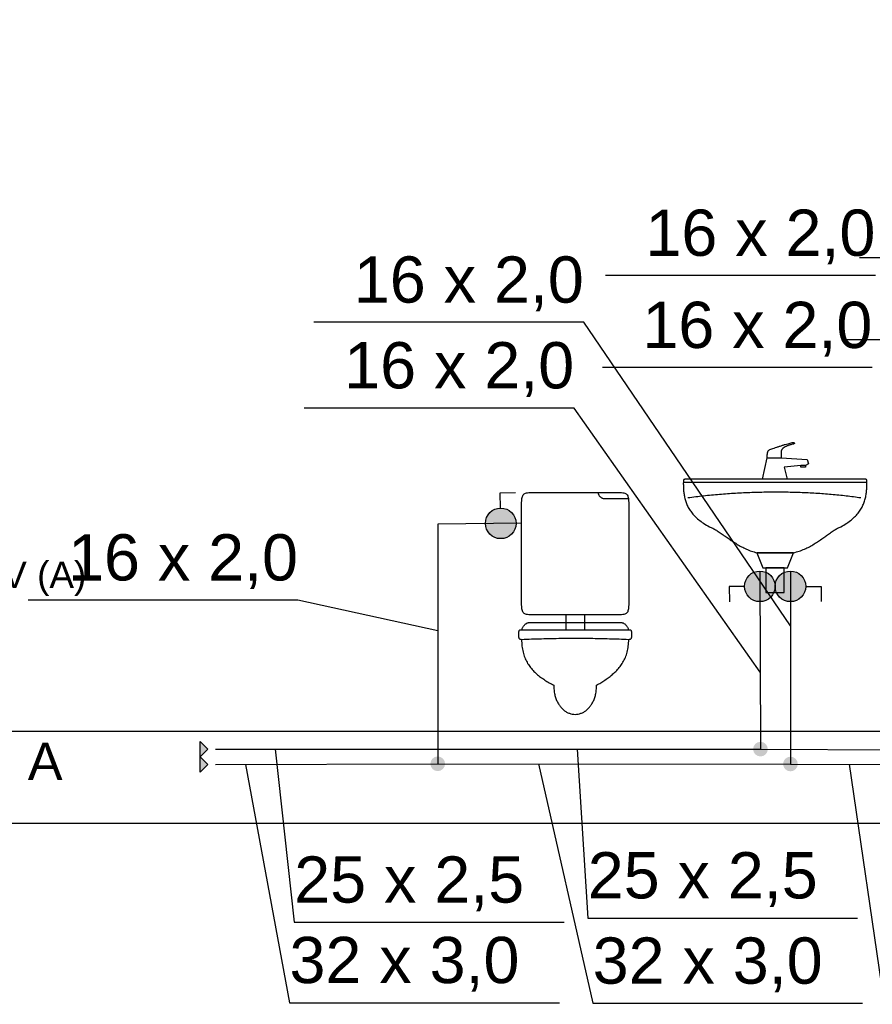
# Model space of a CAD drawing. Header units: inches. Extents: x -150.1 to -108.1, y -15.9 to 13.8.
# Tile 14 of 25: x -130.4 to -127.6, y -2 to 1.2. Entities that reach past the tile are written whole.
import ezdxf
from ezdxf.lldxf.tags import DXFTag

# ---------------------------------------------------------------- set-up
doc = ezdxf.new("R2010")
doc.units = ezdxf.units.IN
doc.header["$MEASUREMENT"] = 0
for name, color, linetype in [('IS_Armatura_Wodociag', 2, 'SOLID'), ('IS_Ciepła_woda', 4, 'DASHWAVE'), ('IS_Grafika', 2, 'SOLID'), ('IS_Konstrukcja', 7, 'SOLID'), ('IS_Odbiorniki', 2, 'SOLID'), ('IS_Opisy_działek_Wodociag', 2, 'SOLID'), ('IS_Text_Armatury_Wodociag', 2, 'Continuous'), ('IS_Zimna_woda', 4, 'SOLID')]:
    doc.layers.add(name, color=color, linetype=linetype)
tags = doc.linetypes.add('DASHWAVE', pattern='A,10,-5,-20,[138,IS_LineDef.shx,S=2,R=0,X=-20,Y=0],-5', length=40).pattern_tags.tags
tags[16:17] = [DXFTag(74, 4), DXFTag(75, 0), DXFTag(340, '0'), DXFTag(46, 0.0), DXFTag(50, 0.0), DXFTag(44, 0.0), DXFTag(45, 0.0)]
tags[6:7] = [DXFTag(74, 4), DXFTag(75, 0), DXFTag(340, '0'), DXFTag(46, 0.0), DXFTag(50, 0.0), DXFTag(44, 0.0), DXFTag(45, 0.0)]
tags[4:5] = [DXFTag(74, 4), DXFTag(75, 0), DXFTag(340, '0'), DXFTag(46, 0.0), DXFTag(50, 0.0), DXFTag(44, 0.0), DXFTag(45, 0.0)]
tags = doc.linetypes.add('SOLID', pattern=[10, 10, 0]).pattern_tags.tags
tags[6:7] = [DXFTag(74, 4), DXFTag(75, 0), DXFTag(340, '0'), DXFTag(46, 0.0), DXFTag(50, 0.0), DXFTag(44, 0.0), DXFTag(45, 0.0)]
tags[4:5] = [DXFTag(74, 4), DXFTag(75, 0), DXFTag(340, '0'), DXFTag(46, 0.0), DXFTag(50, 0.0), DXFTag(44, 0.0), DXFTag(45, 0.0)]

msp = doc.modelspace()

# ---------------------------------------------------------------- hatches: boundary and pattern name
at = {"layer": 'IS_Armatura_Wodociag', "ltscale": 0.01}
h = msp.add_hatch(color=256, dxfattribs=at)
edge = h.paths.add_edge_path()
edge.add_arc((-128.7855, -0.4217), 0.05, 0, 360)
h = msp.add_hatch(color=256, dxfattribs=at)
edge = h.paths.add_edge_path()
edge.add_arc((-127.9385, -0.6276), 0.05, 0, 360)
h = msp.add_hatch(color=256, dxfattribs=at)
edge = h.paths.add_edge_path()
edge.add_arc((-127.8387, -0.6276), 0.05, 0, 360)
at = {"layer": 'IS_Grafika', "ltscale": 0.01}
for points in [[(-129.7674, -1.1346), (-129.7424, -1.1596), (-129.7674, -1.1846)], [(-129.7674, -1.1846), (-129.7424, -1.2096), (-129.7674, -1.2346)]]:
    msp.add_hatch(color=256, dxfattribs=at).paths.add_polyline_path(points)
at = {"layer": 'IS_Grafika'}
h = msp.add_hatch(color=256, dxfattribs=at)
edge = h.paths.add_edge_path()
edge.add_arc((-128.9914, -1.2075), 0.024, 90, 450)
at = {"layer": 'IS_Opisy_działek_Wodociag'}
h = msp.add_hatch(color=256, dxfattribs=at)
edge = h.paths.add_edge_path()
edge.add_arc((-127.9366, -1.1596), 0.024, 90, 450)
h = msp.add_hatch(color=256, dxfattribs=at)
edge = h.paths.add_edge_path()
edge.add_arc((-127.8387, -1.2082), 0.024, 90, 450)

# ---------------------------------------------------------------- linework, layer by layer
at = {"layer": 'IS_Armatura_Wodociag', "ltscale": 0.01}
for p, q in [((-128.7868, -0.3217), (-128.7368, -0.3211)), ((-128.7861, -0.3717), (-128.7868, -0.3217)), ((-127.9885, -0.6277), (-128.0385, -0.6279)), ((-128.0385, -0.6279), (-128.0383, -0.6779)), ((-127.7887, -0.6276), (-127.7387, -0.6276)), ((-127.7387, -0.6276), (-127.7387, -0.6776))]:
    msp.add_line(p, q, dxfattribs=at)
for centre in [(-128.7855, -0.4217), (-127.9385, -0.6276), (-127.8387, -0.6276)]:
    msp.add_ellipse(centre, major_axis=(0.05, 0), ratio=1, dxfattribs=at)
at = {"layer": 'IS_Ciepła_woda', "ltscale": 0.01}
for p, q in [((-127.9387, -0.5776), (-127.9366, -1.1596)), ((-129.7174, -1.1596), (-127.9366, -1.1596)), ((-127.9366, -1.1596), (-127.2335, -1.1626))]:
    msp.add_line(p, q, dxfattribs=at)
at = {"layer": 'IS_Grafika', "ltscale": 0.01}
for p, q in [((-129.7674, -1.1346), (-129.7424, -1.1596)), ((-129.7674, -1.1846), (-129.7674, -1.1346)), ((-129.7674, -1.1346), (-129.7674, -1.1346)), ((-129.7424, -1.1596), (-129.7674, -1.1846)), ((-129.7674, -1.1846), (-129.7424, -1.2096)), ((-129.7674, -1.2346), (-129.7674, -1.1846)), ((-129.7674, -1.1846), (-129.7674, -1.1846)), ((-129.7424, -1.2096), (-129.7674, -1.2346))]:
    msp.add_line(p, q, dxfattribs=at)
at = {"layer": 'IS_Konstrukcja', "ltscale": 0.01}
for p, q in [((-147.0968, -1.1014), (-114.0644, -1.1014)), ((-147.0968, -1.4014), (-114.0644, -1.4014))]:
    msp.add_line(p, q, dxfattribs=at)
at = {"layer": 'IS_Odbiorniki', "ltscale": 0.01}
for p, q in [((-127.9294, -0.2776), (-127.9144, -0.2076)), ((-127.9144, -0.2076), (-127.8694, -0.2076)), ((-127.8694, -0.2076), (-127.7844, -0.2126)), ((-127.7844, -0.2126), (-127.7794, -0.2276)), ((-127.8044, -0.2326), (-127.8594, -0.2376)), ((-127.8594, -0.2376), (-127.8494, -0.2776)), ((-127.8044, -0.2376), (-127.8044, -0.2326)), ((-127.7894, -0.2326), (-127.8044, -0.2326)), ((-127.7894, -0.2376), (-127.8044, -0.2376)), ((-127.7794, -0.2276), (-127.7894, -0.2326)), ((-127.7894, -0.2326), (-127.7894, -0.2376)), ((-128.1887, -0.2876), (-127.5887, -0.2876)), ((-127.8494, -0.2776), (-127.9294, -0.2776)), ((-127.9294, -0.2776), (-127.9294, -0.2776)), ((-127.9487, -0.5176), (-127.9287, -0.5676)), ((-127.8287, -0.5176), (-127.9487, -0.5176)), ((-127.9487, -0.5176), (-127.9487, -0.5176)), ((-127.8487, -0.5676), (-127.8287, -0.5176)), ((-127.9287, -0.5676), (-127.8487, -0.5676)), ((-127.9187, -0.5676), (-127.9187, -0.6476)), ((-127.8587, -0.5676), (-127.9187, -0.5676)), ((-127.9187, -0.5676), (-127.9187, -0.5676)), ((-127.8587, -0.6476), (-127.8587, -0.5676)), ((-127.9187, -0.6476), (-127.8587, -0.6476)), ((-128.5722, -0.7209), (-128.5722, -0.7709)), ((-128.5122, -0.7209), (-128.5122, -0.7709))]:
    msp.add_line(p, q, dxfattribs=at)
for points, knots in [([(-127.9094, -0.1826), (-127.9082, -0.1819), (-127.9049, -0.1806), (-127.8991, -0.1784), (-127.8918, -0.1757), (-127.8833, -0.1728), (-127.8741, -0.1697), (-127.8648, -0.1667), (-127.8556, -0.1639), (-127.8472, -0.1614), (-127.8398, -0.1594), (-127.8341, -0.1581), (-127.8307, -0.1576), (-127.8294, -0.1576)], [0, 0, 0, 0, 0.00425061, 0.01060033, 0.01857776, 0.02770772, 0.03751411, 0.04752065, 0.05725134, 0.06623092, 0.07398599, 0.08004815, 0.08396819, 0.08396819, 0.08396819, 0.08396819]), ([(-127.8294, -0.1576), (-127.829, -0.1576), (-127.8283, -0.1576), (-127.8272, -0.1579), (-127.8265, -0.1584), (-127.8259, -0.159), (-127.8257, -0.1597), (-127.8257, -0.1604), (-127.8259, -0.1611), (-127.8265, -0.1617), (-127.8272, -0.1622), (-127.8283, -0.1625), (-127.829, -0.1626), (-127.8294, -0.1626)], [0, 0, 0, 0, 0.001245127, 0.002286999, 0.003170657, 0.003941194, 0.004643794, 0.005323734, 0.006026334, 0.006796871, 0.007680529, 0.008722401, 0.009967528, 0.009967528, 0.009967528, 0.009967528]), ([(-127.9144, -0.2076), (-127.9144, -0.2067), (-127.9144, -0.2049), (-127.9144, -0.2022), (-127.9144, -0.1995), (-127.9142, -0.1969), (-127.914, -0.1944), (-127.9137, -0.1921), (-127.9132, -0.1898), (-127.9126, -0.1877), (-127.9118, -0.1858), (-127.9107, -0.184), (-127.9099, -0.183), (-127.9094, -0.1826)], [0, 0, 0, 0, 0.00272352, 0.00542462, 0.00808148, 0.01067349, 0.0131821, 0.01559189, 0.0178921, 0.0200787, 0.02215732, 0.02414676, 0.02608271, 0.02608271, 0.02608271, 0.02608271]), ([(-127.8644, -0.1776), (-127.8649, -0.178), (-127.8657, -0.1789), (-127.8667, -0.1804), (-127.8676, -0.182), (-127.8682, -0.1838), (-127.8687, -0.1859), (-127.869, -0.1883), (-127.8692, -0.1911), (-127.8694, -0.1944), (-127.8694, -0.1983), (-127.8694, -0.2027), (-127.8694, -0.2059), (-127.8694, -0.2076)], [0, 0, 0, 0, 0.00185377, 0.00361935, 0.00539526, 0.00728567, 0.00939151, 0.01180502, 0.01460929, 0.01788047, 0.0216903, 0.02610811, 0.03120202, 0.03120202, 0.03120202, 0.03120202]), ([(-127.8294, -0.1626), (-127.8312, -0.163), (-127.8345, -0.1639), (-127.8393, -0.1652), (-127.8436, -0.1666), (-127.8474, -0.168), (-127.8509, -0.1693), (-127.854, -0.1707), (-127.8567, -0.172), (-127.8591, -0.1734), (-127.8611, -0.1748), (-127.8629, -0.1761), (-127.864, -0.1771), (-127.8644, -0.1776)], [0, 0, 0, 0, 0.00538586, 0.01031526, 0.0148132, 0.01890511, 0.02261695, 0.02597538, 0.02900777, 0.03174242, 0.03420857, 0.03643647, 0.03845728, 0.03845728, 0.03845728, 0.03845728]), ([(-128.1787, -0.2776), (-128.1795, -0.2776), (-128.181, -0.2776), (-128.1831, -0.2776), (-128.1847, -0.2778), (-128.1861, -0.2782), (-128.1871, -0.2789), (-128.1878, -0.2801), (-128.1883, -0.2816), (-128.1885, -0.2835), (-128.1886, -0.286), (-128.1887, -0.2891), (-128.1887, -0.2913), (-128.1887, -0.2926)], [0, 0, 0, 0, 0.00248688, 0.00452447, 0.00616882, 0.00750526, 0.00868128, 0.00991384, 0.01141668, 0.01334144, 0.01579113, 0.01884568, 0.02257596, 0.02257596, 0.02257596, 0.02257596]), ([(-127.5987, -0.2776), (-127.6201, -0.2776), (-127.6609, -0.2776), (-127.7193, -0.2776), (-127.7725, -0.2776), (-127.822, -0.2776), (-127.8692, -0.2776), (-127.9154, -0.2776), (-127.9621, -0.2776), (-128.0106, -0.2776), (-128.0623, -0.2776), (-128.1187, -0.2776), (-128.158, -0.2776), (-128.1787, -0.2776)], [0, 0, 0, 0, 0.0644478, 0.1223591, 0.1751315, 0.2241623, 0.270849, 0.316589, 0.3627799, 0.4108189, 0.4621037, 0.5180316, 0.58, 0.58, 0.58, 0.58]), ([(-127.6737, -0.4326), (-127.6672, -0.4291), (-127.6552, -0.4221), (-127.6391, -0.4104), (-127.6258, -0.3983), (-127.6149, -0.3857), (-127.6063, -0.3726), (-127.5998, -0.3592), (-127.595, -0.3454), (-127.5918, -0.3314), (-127.5898, -0.317), (-127.5888, -0.3024), (-127.5887, -0.2925), (-127.5887, -0.2876)], [0, 0, 0, 0, 0.021932, 0.0416367, 0.0595148, 0.0759748, 0.091417, 0.10621, 0.1206684, 0.1350374, 0.1494888, 0.1641271, 0.1790021, 0.1790021, 0.1790021, 0.1790021]), ([(-127.5887, -0.2876), (-127.5887, -0.2867), (-127.5887, -0.2852), (-127.5887, -0.2832), (-127.5888, -0.2815), (-127.5891, -0.2802), (-127.5895, -0.2792), (-127.5903, -0.2784), (-127.5913, -0.278), (-127.5926, -0.2777), (-127.5943, -0.2776), (-127.5963, -0.2776), (-127.5978, -0.2776), (-127.5987, -0.2776)], [0, 0, 0, 0, 0.00248686, 0.00452361, 0.0061602, 0.00745999, 0.00851852, 0.00948541, 0.01054394, 0.01184374, 0.01348033, 0.01551707, 0.01800393, 0.01800393, 0.01800393, 0.01800393]), ([(-128.7172, -0.3709), (-128.7172, -0.3667), (-128.7172, -0.3592), (-128.717, -0.3489), (-128.7164, -0.3406), (-128.7151, -0.3341), (-128.7128, -0.3289), (-128.7091, -0.3252), (-128.704, -0.3229), (-128.6974, -0.3217), (-128.6891, -0.321), (-128.6789, -0.3209), (-128.6713, -0.3209), (-128.6672, -0.3209)], [0, 0, 0, 0, 0.01243432, 0.02261803, 0.03080098, 0.03729996, 0.0425926, 0.04742706, 0.0527197, 0.05921868, 0.06740164, 0.07758535, 0.09001967, 0.09001967, 0.09001967, 0.09001967]), ([(-128.6672, -0.3209), (-128.6622, -0.3209), (-128.6516, -0.3209), (-128.6346, -0.3209), (-128.6155, -0.3209), (-128.5947, -0.3209), (-128.5723, -0.3209), (-128.5485, -0.3209), (-128.5236, -0.3209), (-128.4978, -0.3209), (-128.4713, -0.3209), (-128.4444, -0.3209), (-128.4263, -0.3209), (-128.4172, -0.3209)], [0, 0, 0, 0, 0.0148385, 0.0319309, 0.0510518, 0.071976, 0.0944778, 0.1183321, 0.1433133, 0.1691961, 0.1957551, 0.2227648, 0.25, 0.25, 0.25, 0.25]), ([(-128.4672, -0.3209), (-128.4672, -0.3218), (-128.467, -0.3236), (-128.4663, -0.3263), (-128.4652, -0.3289), (-128.4637, -0.3313), (-128.462, -0.3336), (-128.4599, -0.3356), (-128.4577, -0.3374), (-128.4552, -0.3389), (-128.4526, -0.34), (-128.4499, -0.3407), (-128.4481, -0.3409), (-128.4472, -0.3409)], [0, 0, 0, 0, 0.00273037, 0.00549292, 0.00830058, 0.01115075, 0.01403036, 0.01692041, 0.01980001, 0.02265018, 0.02545785, 0.0282204, 0.03095076, 0.03095076, 0.03095076, 0.03095076]), ([(-128.4172, -0.3209), (-128.413, -0.3209), (-128.4055, -0.3209), (-128.3952, -0.321), (-128.387, -0.3217), (-128.3804, -0.3229), (-128.3753, -0.3252), (-128.3715, -0.3289), (-128.3693, -0.3341), (-128.368, -0.3406), (-128.3674, -0.3489), (-128.3672, -0.3592), (-128.3672, -0.3667), (-128.3672, -0.3709)], [0, 0, 0, 0, 0.01243432, 0.02261803, 0.03080098, 0.03729996, 0.0425926, 0.04742706, 0.0527197, 0.05921868, 0.06740164, 0.07758535, 0.09001967, 0.09001967, 0.09001967, 0.09001967]), ([(-128.1887, -0.2926), (-128.1887, -0.2971), (-128.1885, -0.3062), (-128.1875, -0.3198), (-128.1855, -0.3334), (-128.1823, -0.3468), (-128.1775, -0.3601), (-128.171, -0.3731), (-128.1624, -0.3859), (-128.1515, -0.3984), (-128.1382, -0.4105), (-128.1221, -0.4221), (-128.1101, -0.4291), (-128.1037, -0.4326)], [0, 0, 0, 0, 0.0136319, 0.0272549, 0.0408996, 0.0546511, 0.0686598, 0.0831463, 0.0983975, 0.1147522, 0.1325821, 0.1522713, 0.1742014, 0.1742014, 0.1742014, 0.1742014]), ([(-128.1737, -0.3376), (-128.1567, -0.3353), (-128.1224, -0.3311), (-128.0705, -0.3262), (-128.018, -0.3225), (-127.9651, -0.32), (-127.9121, -0.3188), (-127.8593, -0.3188), (-127.8071, -0.32), (-127.7557, -0.3225), (-127.7054, -0.3262), (-127.6565, -0.3311), (-127.6244, -0.3353), (-127.6087, -0.3376)], [0, 0, 0, 0, 0.0514006, 0.1036089, 0.1563659, 0.2094104, 0.262479, 0.3153077, 0.3676327, 0.4191912, 0.4697227, 0.5189699, 0.5666808, 0.5666808, 0.5666808, 0.5666808]), ([(-128.4472, -0.3409), (-128.443, -0.3409), (-128.4353, -0.3409), (-128.4245, -0.3409), (-128.4155, -0.3409), (-128.4077, -0.3409), (-128.4011, -0.3409), (-128.3951, -0.3409), (-128.3897, -0.3409), (-128.3845, -0.3409), (-128.3791, -0.3409), (-128.3733, -0.3409), (-128.3693, -0.3409), (-128.3672, -0.3409)], [0, 0, 0, 0, 0.0125695, 0.0232006, 0.03218633, 0.03981968, 0.04639369, 0.05220135, 0.05753569, 0.06268971, 0.06795642, 0.07362885, 0.08, 0.08, 0.08, 0.08]), ([(-128.3672, -0.3709), (-128.3672, -0.3792), (-128.3672, -0.3954), (-128.3672, -0.4193), (-128.3672, -0.4423), (-128.3672, -0.4653), (-128.3672, -0.4886), (-128.3672, -0.5131), (-128.3672, -0.5392), (-128.3672, -0.5676), (-128.3672, -0.5988), (-128.3672, -0.6336), (-128.3672, -0.658), (-128.3672, -0.6709)], [0, 0, 0, 0, 0.0250188, 0.0486627, 0.0715402, 0.09426, 0.1174305, 0.1416604, 0.1675582, 0.1957325, 0.2267919, 0.2613449, 0.3, 0.3, 0.3, 0.3]), ([(-128.1037, -0.4326), (-128.0998, -0.434), (-128.0921, -0.4376), (-128.0804, -0.4443), (-128.0683, -0.4523), (-128.0556, -0.4611), (-128.0423, -0.4705), (-128.0284, -0.48), (-128.0139, -0.4894), (-127.9986, -0.4982), (-127.9827, -0.5061), (-127.9661, -0.5128), (-127.9545, -0.5162), (-127.9487, -0.5176)], [0, 0, 0, 0, 0.0122388, 0.0256763, 0.0402317, 0.0557566, 0.0720714, 0.0889894, 0.1063346, 0.1239573, 0.1417502, 0.1596661, 0.1777372, 0.1777372, 0.1777372, 0.1777372]), ([(-127.8287, -0.5176), (-127.8224, -0.5162), (-127.8103, -0.5129), (-127.7929, -0.5062), (-127.7766, -0.4983), (-127.7613, -0.4894), (-127.7469, -0.48), (-127.7333, -0.4705), (-127.7205, -0.4611), (-127.7082, -0.4523), (-127.6965, -0.4443), (-127.6851, -0.4376), (-127.6775, -0.434), (-127.6737, -0.4326)], [0, 0, 0, 0, 0.0191562, 0.0377228, 0.0558192, 0.073481, 0.0906746, 0.1073143, 0.1232801, 0.1384359, 0.1526525, 0.165836, 0.1779722, 0.1779722, 0.1779722, 0.1779722]), ([(-127.9487, -0.5176), (-127.9455, -0.5176), (-127.9391, -0.5176), (-127.9294, -0.5176), (-127.9197, -0.5176), (-127.9097, -0.5176), (-127.8994, -0.5176), (-127.8888, -0.5176), (-127.8778, -0.5176), (-127.8663, -0.5176), (-127.8543, -0.5176), (-127.8417, -0.5176), (-127.8331, -0.5176), (-127.8287, -0.5176)], [0, 0, 0, 0, 0.0095567, 0.0191811, 0.0289406, 0.0389031, 0.049136, 0.059707, 0.0706837, 0.0821337, 0.0941247, 0.1067243, 0.12, 0.12, 0.12, 0.12]), ([(-128.6672, -0.7209), (-128.6713, -0.7209), (-128.6789, -0.7209), (-128.6891, -0.7207), (-128.6974, -0.7201), (-128.704, -0.7188), (-128.7091, -0.7165), (-128.7128, -0.7128), (-128.7151, -0.7076), (-128.7164, -0.7011), (-128.717, -0.6928), (-128.7172, -0.6825), (-128.7172, -0.675), (-128.7172, -0.6709)], [0, 0, 0, 0, 0.01243432, 0.02261803, 0.03080098, 0.03729996, 0.0425926, 0.04742706, 0.0527197, 0.05921868, 0.06740164, 0.07758535, 0.09001967, 0.09001967, 0.09001967, 0.09001967]), ([(-128.3672, -0.6709), (-128.3672, -0.675), (-128.3672, -0.6825), (-128.3674, -0.6928), (-128.368, -0.7011), (-128.3693, -0.7076), (-128.3715, -0.7128), (-128.3753, -0.7165), (-128.3804, -0.7188), (-128.387, -0.7201), (-128.3952, -0.7207), (-128.4055, -0.7209), (-128.413, -0.7209), (-128.4172, -0.7209)], [0, 0, 0, 0, 0.01243432, 0.02261803, 0.03080098, 0.03729996, 0.0425926, 0.04742706, 0.0527197, 0.05921868, 0.06740164, 0.07758535, 0.09001967, 0.09001967, 0.09001967, 0.09001967]), ([(-128.4172, -0.7209), (-128.4238, -0.7209), (-128.4368, -0.7209), (-128.4561, -0.7209), (-128.475, -0.7209), (-128.4941, -0.7209), (-128.5137, -0.7209), (-128.5343, -0.7209), (-128.5564, -0.7209), (-128.5804, -0.7209), (-128.6068, -0.7209), (-128.636, -0.7209), (-128.6564, -0.7209), (-128.6672, -0.7209)], [0, 0, 0, 0, 0.0199098, 0.0390308, 0.0578137, 0.0767092, 0.0961683, 0.1166416, 0.13858, 0.1624343, 0.1886551, 0.2176935, 0.25, 0.25, 0.25, 0.25]), ([(-128.7172, -0.7709), (-128.718, -0.7709), (-128.7195, -0.7709), (-128.7216, -0.7709), (-128.7232, -0.7711), (-128.7246, -0.7715), (-128.7256, -0.7722), (-128.7263, -0.7734), (-128.7268, -0.7749), (-128.727, -0.7768), (-128.7272, -0.7793), (-128.7272, -0.7824), (-128.7272, -0.7846), (-128.7272, -0.7859)], [0, 0, 0, 0, 0.00248688, 0.00452447, 0.00616882, 0.00750526, 0.00868128, 0.00991384, 0.01141668, 0.01334144, 0.01579113, 0.01884568, 0.02257596, 0.02257596, 0.02257596, 0.02257596]), ([(-128.7172, -0.7709), (-128.7167, -0.7695), (-128.7158, -0.7669), (-128.7141, -0.7632), (-128.7122, -0.7598), (-128.7101, -0.7567), (-128.7078, -0.754), (-128.7054, -0.7516), (-128.7029, -0.7496), (-128.7003, -0.7479), (-128.6977, -0.7468), (-128.6949, -0.746), (-128.6931, -0.7459), (-128.6922, -0.7459)], [0, 0, 0, 0, 0.00423186, 0.00830097, 0.01220149, 0.01592844, 0.01947867, 0.02285217, 0.02605368, 0.02909475, 0.03199625, 0.03479091, 0.03752535, 0.03752535, 0.03752535, 0.03752535]), ([(-128.3672, -0.7709), (-128.3785, -0.7709), (-128.4011, -0.7709), (-128.4347, -0.7709), (-128.468, -0.7709), (-128.5009, -0.7709), (-128.5334, -0.7709), (-128.5655, -0.7709), (-128.597, -0.7709), (-128.6279, -0.7709), (-128.6583, -0.7709), (-128.688, -0.7709), (-128.7075, -0.7709), (-128.7172, -0.7709)], [0, 0, 0, 0, 0.0339594, 0.0676258, 0.1009542, 0.1338993, 0.1664162, 0.1984598, 0.229985, 0.2609467, 0.2912998, 0.3209992, 0.35, 0.35, 0.35, 0.35]), ([(-128.6922, -0.7459), (-128.6784, -0.7459), (-128.6537, -0.7459), (-128.6204, -0.7459), (-128.5938, -0.7459), (-128.572, -0.7459), (-128.5531, -0.7459), (-128.5349, -0.7459), (-128.5157, -0.7459), (-128.4934, -0.7459), (-128.4661, -0.7459), (-128.4318, -0.7459), (-128.4064, -0.7459), (-128.3922, -0.7459)], [0, 0, 0, 0, 0.0413599, 0.0740195, 0.0999399, 0.1210819, 0.1394065, 0.1568745, 0.175447, 0.1970849, 0.2237491, 0.2574005, 0.3, 0.3, 0.3, 0.3]), ([(-128.3922, -0.7459), (-128.3913, -0.7459), (-128.3894, -0.746), (-128.3867, -0.7468), (-128.384, -0.7479), (-128.3814, -0.7496), (-128.3789, -0.7516), (-128.3766, -0.754), (-128.3743, -0.7567), (-128.3722, -0.7598), (-128.3703, -0.7632), (-128.3686, -0.7669), (-128.3676, -0.7695), (-128.3672, -0.7709)], [0, 0, 0, 0, 0.00273444, 0.00552909, 0.00843059, 0.01147167, 0.01467318, 0.01804667, 0.02159691, 0.02532386, 0.02922438, 0.03329349, 0.03752535, 0.03752535, 0.03752535, 0.03752535]), ([(-128.3572, -0.7859), (-128.3572, -0.7846), (-128.3572, -0.7824), (-128.3572, -0.7793), (-128.3573, -0.7768), (-128.3576, -0.7749), (-128.358, -0.7734), (-128.3587, -0.7722), (-128.3598, -0.7715), (-128.3611, -0.7711), (-128.3628, -0.7709), (-128.3649, -0.7709), (-128.3664, -0.7709), (-128.3672, -0.7709)], [0, 0, 0, 0, 0.00373029, 0.00678483, 0.00923453, 0.01115929, 0.01266213, 0.01389468, 0.0150707, 0.01640714, 0.0180515, 0.02008909, 0.02257596, 0.02257596, 0.02257596, 0.02257596]), ([(-128.7272, -0.7859), (-128.7272, -0.7867), (-128.7272, -0.7884), (-128.7271, -0.7907), (-128.727, -0.7928), (-128.7268, -0.7947), (-128.7263, -0.7964), (-128.7256, -0.7978), (-128.7246, -0.7989), (-128.7233, -0.7998), (-128.7216, -0.8004), (-128.7195, -0.8008), (-128.718, -0.8009), (-128.7172, -0.8009)], [0, 0, 0, 0, 0.00260332, 0.00495928, 0.00707154, 0.00895171, 0.01062718, 0.01215261, 0.01362068, 0.01515861, 0.01690281, 0.01897256, 0.0214625, 0.0214625, 0.0214625, 0.0214625]), ([(-128.7172, -0.8009), (-128.7063, -0.8004), (-128.6847, -0.7996), (-128.6523, -0.7986), (-128.6201, -0.7978), (-128.5881, -0.7973), (-128.5562, -0.7971), (-128.5245, -0.7971), (-128.4929, -0.7973), (-128.4614, -0.7978), (-128.43, -0.7986), (-128.3986, -0.7996), (-128.3776, -0.8004), (-128.3672, -0.8009)], [0, 0, 0, 0, 0.0326306, 0.0650275, 0.0972149, 0.1292172, 0.1610589, 0.1927644, 0.2243581, 0.2558647, 0.2873085, 0.3187141, 0.350106, 0.350106, 0.350106, 0.350106]), ([(-128.7172, -0.8009), (-128.7172, -0.8082), (-128.7165, -0.8222), (-128.713, -0.8421), (-128.7075, -0.86), (-128.7, -0.8759), (-128.6908, -0.8901), (-128.6801, -0.9028), (-128.6682, -0.9142), (-128.6552, -0.9245), (-128.6415, -0.9339), (-128.627, -0.9426), (-128.6172, -0.9481), (-128.6122, -0.9509)], [0, 0, 0, 0, 0.022009, 0.0420139, 0.0604947, 0.0779125, 0.0946803, 0.1111371, 0.1275324, 0.1440256, 0.1606965, 0.1775602, 0.1945849, 0.1945849, 0.1945849, 0.1945849]), ([(-128.4722, -0.9509), (-128.4676, -0.9481), (-128.4584, -0.9425), (-128.4447, -0.9338), (-128.4313, -0.9244), (-128.4184, -0.9141), (-128.4063, -0.9028), (-128.3953, -0.8901), (-128.3857, -0.8759), (-128.3777, -0.86), (-128.3717, -0.8422), (-128.368, -0.8222), (-128.3672, -0.8082), (-128.3672, -0.8009)], [0, 0, 0, 0, 0.0160517, 0.0323232, 0.0487165, 0.0651746, 0.0817004, 0.0983761, 0.11538, 0.1329948, 0.1516015, 0.1716595, 0.193675, 0.193675, 0.193675, 0.193675]), ([(-128.3672, -0.8009), (-128.3664, -0.8009), (-128.3648, -0.8008), (-128.3628, -0.8004), (-128.3611, -0.7998), (-128.3597, -0.7989), (-128.3587, -0.7978), (-128.3581, -0.7964), (-128.3576, -0.7947), (-128.3574, -0.7928), (-128.3572, -0.7907), (-128.3572, -0.7884), (-128.3572, -0.7867), (-128.3572, -0.7859)], [0, 0, 0, 0, 0.00248994, 0.00455969, 0.00630389, 0.00784182, 0.00930989, 0.01083532, 0.01251079, 0.01439096, 0.01650323, 0.01885919, 0.0214625, 0.0214625, 0.0214625, 0.0214625]), ([(-128.6122, -0.9509), (-128.6122, -0.9561), (-128.6117, -0.9663), (-128.6093, -0.9808), (-128.6054, -0.994), (-128.6003, -1.0058), (-128.5941, -1.0162), (-128.587, -1.0251), (-128.579, -1.0326), (-128.5704, -1.0384), (-128.5613, -1.0427), (-128.5518, -1.0453), (-128.5454, -1.0459), (-128.5422, -1.0459)], [0, 0, 0, 0, 0.0157588, 0.0304114, 0.0440832, 0.05689, 0.068938, 0.0803261, 0.091148, 0.1014962, 0.1114679, 0.1211705, 0.1307285, 0.1307285, 0.1307285, 0.1307285]), ([(-128.5422, -1.0459), (-128.539, -1.0459), (-128.5326, -1.0453), (-128.5231, -1.0427), (-128.514, -1.0384), (-128.5054, -1.0326), (-128.4974, -1.0251), (-128.4902, -1.0162), (-128.484, -1.0058), (-128.4789, -0.994), (-128.4751, -0.9808), (-128.4727, -0.9663), (-128.4722, -0.9561), (-128.4722, -0.9509)], [0, 0, 0, 0, 0.009558, 0.0192606, 0.0292323, 0.0395805, 0.0504023, 0.0617905, 0.0738385, 0.0866453, 0.1003171, 0.1149697, 0.1307285, 0.1307285, 0.1307285, 0.1307285])]:
    msp.add_open_spline(points, degree=3, knots=knots, dxfattribs=at)
msp.add_open_spline([(-128.7172, -0.6709), (-128.7172, -0.6618), (-128.7172, -0.6436), (-128.7172, -0.6163), (-128.7172, -0.589), (-128.7172, -0.5618), (-128.7172, -0.5345), (-128.7172, -0.5072), (-128.7172, -0.4799), (-128.7172, -0.4527), (-128.7172, -0.4254), (-128.7172, -0.3981), (-128.7172, -0.3799), (-128.7172, -0.3709)], degree=3, dxfattribs=at)
at = {"layer": 'IS_Opisy_działek_Wodociag', "ltscale": 0.01}
for p, q in [((-126.7308, 0.446), (-127.6128, 0.446)), ((-127.561, 0.3884), (-128.443, 0.3884)), ((-128.514, 0.2354), (-129.396, 0.2354)), ((-127.8387, -0.7567), (-128.514, 0.2354)), ((-126.773, 0.1783), (-127.655, 0.1783)), ((-127.571, 0.0872), (-128.453, 0.0872)), ((-128.5455, -0.0448), (-129.4275, -0.0448)), ((-127.9375, -0.9085), (-128.5455, -0.0448)), ((-129.4481, -0.6726), (-130.3301, -0.6726)), ((-128.9914, -0.7728), (-129.4481, -0.6726)), ((-129.5229, -1.1596), (-129.4604, -1.7254)), ((-128.5353, -1.1596), (-128.501, -1.7116)), ((-129.6199, -1.2093), (-129.4758, -1.9884)), ((-128.6625, -1.2077), (-128.4849, -1.9903)), ((-127.6468, -1.209), (-127.535, -1.9779)), ((-129.4604, -1.7254), (-128.5784, -1.7254)), ((-128.501, -1.7116), (-127.619, -1.7116)), ((-129.4758, -1.9884), (-128.5938, -1.9884)), ((-128.4849, -1.9903), (-127.6029, -1.9903))]:
    msp.add_line(p, q, dxfattribs=at)
at = {"layer": 'IS_Zimna_woda', "ltscale": 0.01}
for p, q in [((-128.7172, -0.4209), (-128.9914, -0.4243)), ((-128.9914, -0.4243), (-128.9914, -1.2075)), ((-127.8387, -0.5776), (-127.8387, -1.2082)), ((-129.7174, -1.2096), (-128.9914, -1.2075)), ((-128.9914, -1.2075), (-127.8387, -1.2082)), ((-127.8387, -1.2082), (-127.1335, -1.2114))]:
    msp.add_line(p, q, dxfattribs=at)

# ---------------------------------------------------------------- texts
at = {"layer": 'IS_Grafika', "ltscale": 0.01, "insert": (-130.2174, -1.2608), "char_height": 0.1224, "attachment_point": 9}
msp.add_mtext('\\fArial|b0|i0;A', dxfattribs=at)
at = {"layer": 'IS_Opisy_działek_Wodociag', "ltscale": 0.01, "char_height": 0.1512}
for s, insert, attachment_point in [('\\fArial|b0|i0;', (-129.7959, 1.2243), 7), ('\\fArial|b0|i0;', (-129.7959, 1.2243), 7), ('\\fArial|b0|i0;16 x 2,0', (-127.561, 0.4244), 9), ('\\fArial|b0|i0;16 x 2,0', (-128.514, 0.2714), 9), ('\\fArial|b0|i0;16 x 2,0', (-127.571, 0.1232), 9), ('\\fArial|b0|i0;16 x 2,0', (-128.5455, -0.0088), 9), ('\\fArial|b0|i0;', (-130.2636, -0.4893), 7), ('\\fArial|b0|i0;16 x 2,0', (-129.4481, -0.6366), 9), ('\\fArial|b0|i0;', (-130.2036, -0.6093), 7), ('\\fArial|b0|i0;', (-130.2036, -0.6093), 7), ('\\fArial|b0|i0;', (-130.2748, -0.7381), 7), ('\\fArial|b0|i0;', (-130.2148, -0.8581), 7), ('\\fArial|b0|i0;', (-130.2148, -0.8581), 7), ('\\fArial|b0|i0;25 x 2,5', (-129.4604, -1.6894), 7), ('\\fArial|b0|i0;25 x 2,5', (-128.501, -1.6756), 7), ('\\fArial|b0|i0;32 x 3,0', (-129.4758, -1.9524), 7), ('\\fArial|b0|i0;32 x 3,0', (-128.4849, -1.9543), 7)]:
    msp.add_mtext(s, dxfattribs=dict(at, insert=insert, attachment_point=attachment_point))
at = {"layer": 'IS_Text_Armatury_Wodociag', "linetype": 'SOLID', "ltscale": 0.01, "char_height": 0.0864}
for s, insert, attachment_point in [('\\fArial|b0|i0;', (-128.3198, 0.3896), 9), ('\\fArial|b0|i0;', (-129.7572, 0.3859), 9), ('\\fArial|b0|i0;', (-129.4069, 0.3359), 7), ('\\fArial|b0|i0;', (-127.9694, 0.3396), 7), ('\\fArial|b0|i0;MTCV (A)', (-130.6762, -0.6589), 7)]:
    msp.add_mtext(s, dxfattribs=dict(at, insert=insert, attachment_point=attachment_point))

doc.saveas('drawing.dxf')
